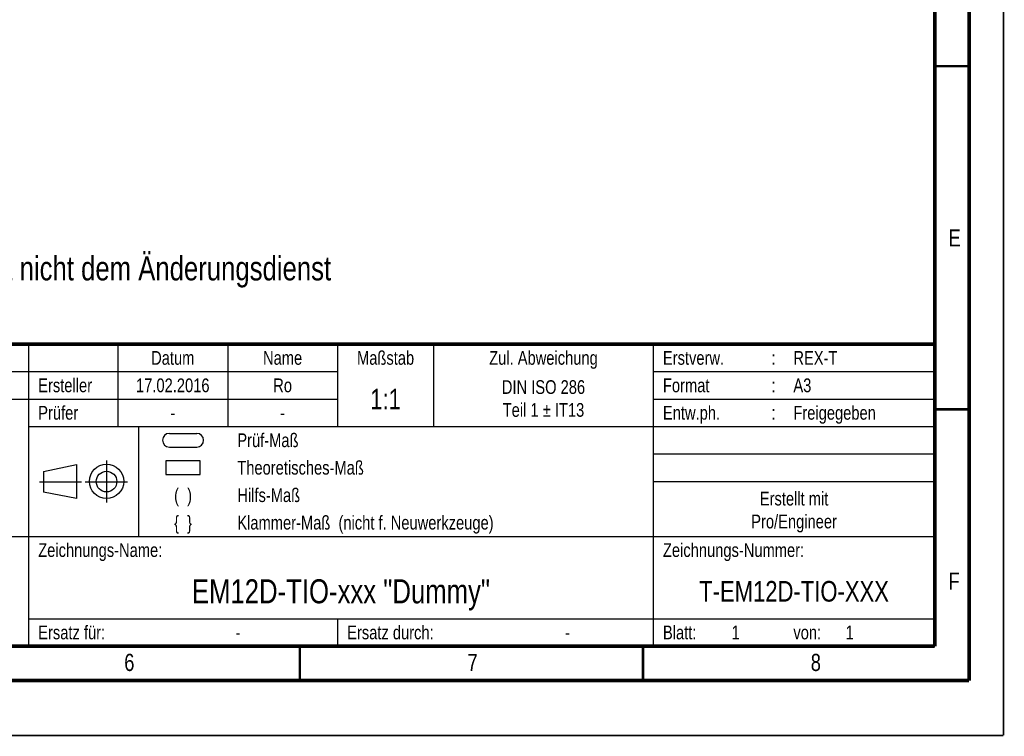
# Model space of a CAD drawing. Extents: x 0 to 420, y 0 to 297.
# Tile 8 of 29: x 277 to 420, y 0 to 104. Entities that reach past the tile are written whole.
import ezdxf

# ---------------------------------------------------------------- set-up
doc = ezdxf.new("R2010")
doc.units = 0
doc.header["$LTSCALE"] = 23.1
for name, color, linetype in [('_NOTIZEN', 7, 'CONTINUOUS'), ('T-EM12D-TIO-DXF_CONTINUOUS_LINE', 7, 'CONTINUOUS'), ('T-EM12D-TIO-XXX_DXF_FORMAT', 7, 'CONTINUOUS'), ('T-EM12D-TIO-XXX_DXF_TEXT', 7, 'CONTINUOUS')]:
    doc.layers.add(name, color=color, linetype=linetype)
doc.styles.get("Standard").update_dxf_attribs({"font": 'txt', "width": 0.8})

# ---------------------------------------------------------------- blocks, each defined once
blk = doc.blocks.new('PROJEKTIONSMETHODE_BL0', base_point=(286, 37))
at = {"layer": 'T-EM12D-TIO-DXF_CONTINUOUS_LINE', "color": 5, "linetype": 'CONTINUOUS'}
for p, q in [((280.15, 38.46), (284.98, 39.46)), ((284.98, 39.46), (284.98, 34.5)), ((280.15, 38.46), (280.15, 35.45)), ((284.98, 34.5), (280.15, 35.45))]:
    blk.add_line(p, q, dxfattribs=at)
at = {"layer": 'T-EM12D-TIO-DXF_CONTINUOUS_LINE', "color": 9, "linetype": 'CONTINUOUS'}
for p, q in [((289.34, 40.05), (289.34, 33.95)), ((279.61, 36.95), (285.7, 36.95)), ((286.25, 36.95), (292.39, 36.95))]:
    blk.add_line(p, q, dxfattribs=at)
at = {"layer": 'T-EM12D-TIO-DXF_CONTINUOUS_LINE', "color": 5, "linetype": 'CONTINUOUS'}
for centre, radius in [((289.35, 37.01), 2.5), ((289.35, 36.98), 1.5)]:
    blk.add_circle(centre, radius, dxfattribs=at)
blk = doc.blocks.new('PRUEF_BEMASSUNG_BL1', base_point=(300.5, 43))
at = {"layer": 'T-EM12D-TIO-DXF_CONTINUOUS_LINE', "color": 7, "linetype": 'CONTINUOUS'}
for p, q in [((298.5, 44), (302.5, 44)), ((298.5, 42), (302.5, 42))]:
    blk.add_line(p, q, dxfattribs=at)
for centre, start, end in [((298.5, 43), 90, 270), ((302.5, 43), 270, 90)]:
    blk.add_arc(centre, 1, start, end, dxfattribs=at)
blk = doc.blocks.new('THEORETISCHE_BEMASSUNG_BL2', base_point=(300.5, 39))
at = {"layer": 'T-EM12D-TIO-DXF_CONTINUOUS_LINE', "color": 7, "linetype": 'CONTINUOUS'}
for p, q in [((298, 40), (298, 38)), ((303, 40), (298, 40)), ((303, 38), (303, 40)), ((298, 38), (303, 38))]:
    blk.add_line(p, q, dxfattribs=at)

msp = doc.modelspace()

# ---------------------------------------------------------------- linework, layer by layer
at = {"layer": 'T-EM12D-TIO-XXX_DXF_FORMAT', "color": 2, "linetype": 'CONTINUOUS'}
for p, q in [((225, 57), (410, 57)), ((278, 57), (278, 13)), ((291, 57), (291, 45)), ((307, 57), (307, 45)), ((323, 57), (323, 45)), ((337, 57), (337, 45)), ((369, 57), (369, 13)), ((410, 57), (410, 13)), ((225, 53), (323, 53)), ((369, 53), (410, 53)), ((225, 49), (323, 49)), ((369, 49), (410, 49)), ((278, 45), (410, 45)), ((294, 45), (294, 29)), ((369, 41), (410, 41)), ((369, 37), (410, 37)), ((225, 29), (410, 29)), ((278, 17), (410, 17)), ((323, 17), (323, 13)), ((225, 13), (410, 13))]:
    msp.add_line(p, q, dxfattribs=at)
at = {"layer": 'T-EM12D-TIO-XXX_DXF_FORMAT', "color": 9, "linetype": 'CONTINUOUS', "const_width": 0.25}
for points in [[(420, 0), (420, 297)], [(0, 0), (420, 0)]]:
    msp.add_lwpolyline(points, dxfattribs=at)
at = {"layer": 'T-EM12D-TIO-XXX_DXF_FORMAT', "color": 7, "linetype": 'CONTINUOUS'}
for points, const_width in [([(415, 8), (415, 292)], 0.5), ([(410, 13), (410, 287)], 0.5), ([(410, 97.5), (415, 97.5)], 0.35), ([(225, 57), (410, 57)], 0.5), ([(410, 47.5), (415, 47.5)], 0.35), ([(20, 13), (410, 13)], 0.5), ([(317.5, 8), (317.5, 13)], 0.35), ([(367.5, 8), (367.5, 13)], 0.35), ([(15, 8), (415, 8)], 0.5)]:
    msp.add_lwpolyline(points, dxfattribs=dict(at, const_width=const_width))

# ---------------------------------------------------------------- block references
at = {"layer": 'T-EM12D-TIO-DXF_CONTINUOUS_LINE', "color": 2, "linetype": 'CONTINUOUS'}
for name, p in [('PRUEF_BEMASSUNG_BL1', (300.5, 43)), ('PROJEKTIONSMETHODE_BL0', (286, 37)), ('THEORETISCHE_BEMASSUNG_BL2', (300.5, 39))]:
    msp.add_blockref(name, p, dxfattribs=at)

# ---------------------------------------------------------------- texts
at = {"layer": '_NOTIZEN', "color": 5, "linetype": 'CONTINUOUS'}
for s, insert, char_height, width, attachment_point in [('Prüf-Maß', (308.4, 44), 2, 17.571429, 1), ('Theoretisches-Maß', (308.4, 40), 2, 36.285714, 1), ('(  )', (300.5, 36), 2, 7.285714, 2), ('Hilfs-Maß', (308.4, 36), 2, 18.714286, 1), ('Erstellt mit\\PPro/Engineer', (389.5, 35.5), 2, 25.071429, 2), ('\\{  \\}', (300.5, 32), 2, 8.142857, 2), ('Klammer-Maß  (nicht f. Neuwerkzeuge)', (308.4, 32), 2, 76.571429, 1), ('Zeichnungs-Name:', (279.4, 28), 2, 33.5, 1), ('Zeichnungs-Nummer:', (370.4, 28), 2, 38.214286, 1), ('EM12D-TIO-xxx "Dummy"', (323.5, 22.75), 3.5, 83.25, 2), ('T-EM12D-TIO-XXX', (389.5, 22.5), 3, 53.464286, 2), ('Ersatz für:', (279.4, 16), 2, 21.428571, 1), ('Ersatz durch:', (324.4, 16), 2, 25.928571, 1), ('Blatt:', (370.4, 16), 2, 10.5, 1), ('1', (380.4, 16), 2, 1.714286, 1), (' 1', (396.4, 16), 2, 4.071429, 1), ('-', (308.5, 16), 2, 2.142857, 2), ('-', (356.5, 16), 2, 2.142857, 2), ('von:', (389.4, 16), 2, 7.5, 1)]:
    msp.add_mtext(s, dxfattribs=dict(at, insert=insert, char_height=char_height, width=width, attachment_point=attachment_point))
at = {"layer": 'T-EM12D-TIO-XXX_DXF_FORMAT', "color": 5, "linetype": 'CONTINUOUS'}
for s, insert, char_height, width, attachment_point in [('E', (412, 73.7288), 2.5, 2.678571, 1), ('Datum', (299, 56), 2, 11.5, 2), ('Name', (315, 56), 2, 9.428571, 2), ('Maßstab', (330, 56), 2, 15.428571, 2), ('Zul. Abweichung', (353, 56), 2, 32, 2), ('Erstverw.', (370.4, 56), 2, 18.857143, 1), ('REX-T', (389.4, 56), 2, 11.785714, 1), (':', (386.5, 56), 2, 1.071429, 2), ('Ersteller', (279.4, 52), 2, 17.142857, 1), ('17.02.2016', (299, 52), 2, 21, 2), ('Ro', (315, 52), 2, 4.5, 2), ('DIN ISO 286\\PTeil 1 \\Fgdt;{\\Fgdt;`}\\Ftxt; IT13', (353, 51.75), 2, 28.678571, 2), ('Format', (370.4, 52), 2, 12.857143, 1), ('A3', (389.4, 52), 2, 4.714286, 1), ('1:1', (330, 50.5), 3, 6.75, 2), (':', (386.5, 52), 2, 1.071429, 2), ('Prüfer', (279.4, 48), 2, 12.214286, 1), ('Entw.ph.', (370.4, 48), 2, 16.714286, 1), (':', (386.5, 48), 2, 1.071429, 2), ('Freigegeben', (389.4, 48), 2, 22.785714, 1), ('-', (299, 48), 2, 2.142857, 2), ('-', (315, 48), 2, 2.142857, 2), ('F', (412, 23.7288), 2.5, 2.678571, 1), ('6', (291.9276, 11.8879), 2.5, 2.946429, 1), ('7', (341.9276, 11.8879), 2.5, 2.946429, 1), ('8', (391.9276, 11.8879), 2.5, 2.946429, 1)]:
    msp.add_mtext(s, dxfattribs=dict(at, insert=insert, char_height=char_height, width=width, attachment_point=attachment_point))
at = {"layer": 'T-EM12D-TIO-XXX_DXF_TEXT', "color": 5, "linetype": 'CONTINUOUS', "insert": (225.9042, 69.7888), "char_height": 3.5, "width": 199.5, "attachment_point": 1}
msp.add_mtext('Achtung: Zeichnung unterliegt nicht dem Änderungsdienst', dxfattribs=at)

doc.saveas('drawing.dxf')
